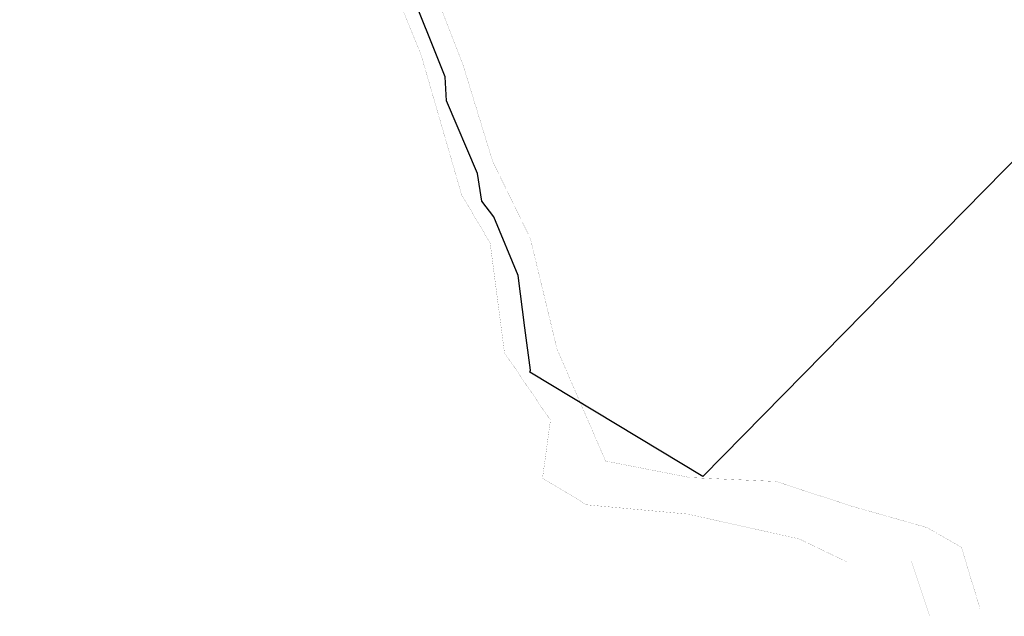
# Model space of a CAD drawing. Header units: metres. Extents: x 347609 to 404409, y 8548087 to 8605413.
# Tile 14 of 46: x 373682 to 374923, y 8560707 to 8561459. Entities that reach past the tile are written whole.
import ezdxf

# ---------------------------------------------------------------- set-up
doc = ezdxf.new("R2010")
doc.units = ezdxf.units.M
doc.linetypes.add('ACAD_ISO02W100', pattern=[15, 12, -3])
doc.layers.add('02. FAJA MARGINAL', color=5, linetype='ACAD_ISO02W100', lineweight=0)
doc.layers.add('ZR_LIMA_PSAD56_A_WGS84', color=210, linetype='Continuous')

msp = doc.modelspace()

# ---------------------------------------------------------------- linework, layer by layer
at = {"layer": '02. FAJA MARGINAL', "color": 5, "true_color": 0x0000ff, "const_width": 0.15}
for points in [[(373696.3, 8562325), (373784.8, 8562216.7), (373862.9, 8562130.8), (373907.9, 8562074.1), (373960.8, 8561996.3), (374023.5, 8561893.2), (374126.5, 8561754.6), (374173.6, 8561586), (374202.1, 8561499.9), (374240.2, 8561402), (374277.6, 8561280.2), (374325.1, 8561183.1), (374358.8, 8561043.6), (374420, 8560902.5), (374526.7, 8560881.7), (374634.9, 8560876.8), (374729.4, 8560845.9), (374825, 8560818.8), (374868.5, 8560793.9), (374891.8, 8560717)], [(373681.6, 8562311.9), (373754.2, 8562231.5), (373846.4, 8562120.1), (373888.6, 8562066.1), (373942.5, 8561985.7), (374020.7, 8561860), (374098, 8561752.7), (374120.1, 8561652.1), (374147.6, 8561511.9), (374187.5, 8561414.1), (374238.5, 8561238.1), (374274.5, 8561177.1), (374292.5, 8561039.1), (374350.5, 8560953.9), (374340.5, 8560881), (374396.1, 8560847.4), (374523.7, 8560835.7), (374664.1, 8560804.4), (374723.7, 8560775.7), (374805.5, 8560775.9), (374828.4, 8560707)]]:
    msp.add_lwpolyline(points, dxfattribs=at)
at = {"layer": 'ZR_LIMA_PSAD56_A_WGS84', "linetype": 'Continuous', "lineweight": 30, "flags": 128}
msp.add_lwpolyline([(376419.3, 8562790.3), (374542.4, 8560883), (374324.5, 8561014.5), (374325.3, 8561017.2), (374318.1, 8561070.2), (374309.6, 8561136.4), (374279.3, 8561210.2), (374264.2, 8561229.8), (374258.7, 8561264.6), (374219.5, 8561356.5), (374217.8, 8561386.7), (374169.4, 8561507.7)], dxfattribs=at)

doc.saveas('drawing.dxf')
